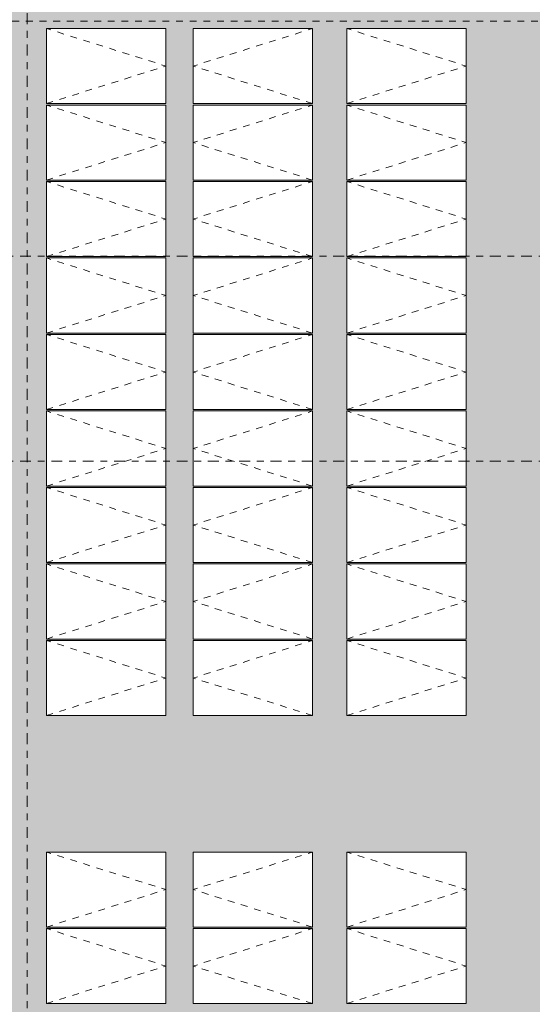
# Model space of a CAD drawing. Header units: metres. Extents: x -180 to 4, y -50 to 6.
# Tile 105 of 256: x -122 to -115, y -31 to -16. Entities that reach past the tile are written whole.
import ezdxf

# ---------------------------------------------------------------- set-up
doc = ezdxf.new("R2010")
doc.units = ezdxf.units.M
doc.header["$LTSCALE"] = 0.05
doc.linetypes.add('Linienart-53', pattern=[5.291531, 3.175, -1.058062, 0.352704, -0.705764])
doc.linetypes.add('VW-01 Strichlinie kurz', pattern=[1.999894, 0.999947, -0.999947])
for name, color, linetype, lineweight, true_color in [('30 -36 Dächer- 3 Dachbeläge', 7, 'Continuous', 15, 0x9999ff), ('30 -36 Dächer- 3 Dachbeläge Gründach', 250, 'Continuous', 9, 0x333333), ('40 -44 Elektr. Anlagen- 2 Eigenstromversorgungsanlagen', 7, 'Continuous', 5, 0xff6633), ('70 -72 Beschriftung- 1 Beschriftung allgemein', 7, 'Continuous', 9, 0xff6633), ('Dachflächen Moblierung', 7, 'Continuous', 9, 0x888888)]:
    doc.layers.add(name, color=color, linetype=linetype, lineweight=lineweight, true_color=true_color)
for name, color, linetype, lineweight in [('60- 61 allgemeine Ausstattung- 4 Terrassen', 7, 'Continuous', 9), ('70 -71 Achsen- 1 Gebäudeachsen', 7, 'Linienart-53', 18), ('Keine', 7, 'Continuous', 9)]:
    doc.layers.add(name, color=color, linetype=linetype, lineweight=lineweight)

# ---------------------------------------------------------------- blocks, each defined once
blk = doc.blocks.new('Gruppe-8013')
at = {"color": 255, "linetype": 'Continuous', "lineweight": 9, "transparency": 33554687}
blk.add_wipeout([(-121.939, -25.577), (-120.189, -25.577), (-120.189, -26.677), (-121.939, -26.677)], dxfattribs=at).dxf.layer = '40 -44 Elektr. Anlagen- 2 Eigenstromversorgungsanlagen'
at = {"layer": '40 -44 Elektr. Anlagen- 2 Eigenstromversorgungsanlagen', "color": 7, "linetype": 'Continuous', "lineweight": 9, "transparency": 33554687, "flags": 128}
blk.add_lwpolyline([(-121.939, -25.577), (-120.189, -25.577), (-120.189, -26.677), (-121.939, -26.677)], close=True, dxfattribs=at)
at = {"layer": 'Dachflächen Moblierung', "color": 8, "linetype": 'VW-01 Strichlinie kurz', "lineweight": 5, "flags": 128}
blk.add_lwpolyline([(-121.939, -26.677), (-120.189, -26.127), (-121.939, -25.577)], dxfattribs=at)
blk = doc.blocks.new('Gruppe-8014')
at = {"color": 255, "linetype": 'Continuous', "lineweight": 9, "transparency": 33554687}
blk.add_wipeout([(-121.939, -24.456), (-120.189, -24.456), (-120.189, -25.556), (-121.939, -25.556)], dxfattribs=at).dxf.layer = '40 -44 Elektr. Anlagen- 2 Eigenstromversorgungsanlagen'
at = {"layer": '40 -44 Elektr. Anlagen- 2 Eigenstromversorgungsanlagen', "color": 7, "linetype": 'Continuous', "lineweight": 9, "transparency": 33554687, "flags": 128}
blk.add_lwpolyline([(-121.939, -24.456), (-120.189, -24.456), (-120.189, -25.556), (-121.939, -25.556)], close=True, dxfattribs=at)
at = {"layer": 'Dachflächen Moblierung', "color": 8, "linetype": 'VW-01 Strichlinie kurz', "lineweight": 5, "flags": 128}
blk.add_lwpolyline([(-121.939, -25.556), (-120.189, -25.006), (-121.939, -24.456)], dxfattribs=at)
blk = doc.blocks.new('Gruppe-8015')
at = {"color": 255, "linetype": 'Continuous', "lineweight": 9, "transparency": 33554687}
blk.add_wipeout([(-121.939, -23.335), (-120.189, -23.335), (-120.189, -24.435), (-121.939, -24.435)], dxfattribs=at).dxf.layer = '40 -44 Elektr. Anlagen- 2 Eigenstromversorgungsanlagen'
at = {"layer": '40 -44 Elektr. Anlagen- 2 Eigenstromversorgungsanlagen', "color": 7, "linetype": 'Continuous', "lineweight": 9, "transparency": 33554687, "flags": 128}
blk.add_lwpolyline([(-121.939, -23.335), (-120.189, -23.335), (-120.189, -24.435), (-121.939, -24.435)], close=True, dxfattribs=at)
at = {"layer": 'Dachflächen Moblierung', "color": 8, "linetype": 'VW-01 Strichlinie kurz', "lineweight": 5, "flags": 128}
blk.add_lwpolyline([(-121.939, -24.435), (-120.189, -23.885), (-121.939, -23.335)], dxfattribs=at)
blk = doc.blocks.new('Gruppe-8016')
at = {"color": 255, "linetype": 'Continuous', "lineweight": 9, "transparency": 33554687}
blk.add_wipeout([(-121.939, -22.214), (-120.189, -22.214), (-120.189, -23.314), (-121.939, -23.314)], dxfattribs=at).dxf.layer = '40 -44 Elektr. Anlagen- 2 Eigenstromversorgungsanlagen'
at = {"layer": '40 -44 Elektr. Anlagen- 2 Eigenstromversorgungsanlagen', "color": 7, "linetype": 'Continuous', "lineweight": 9, "transparency": 33554687, "flags": 128}
blk.add_lwpolyline([(-121.939, -22.214), (-120.189, -22.214), (-120.189, -23.314), (-121.939, -23.314)], close=True, dxfattribs=at)
at = {"layer": 'Dachflächen Moblierung', "color": 8, "linetype": 'VW-01 Strichlinie kurz', "lineweight": 5, "flags": 128}
blk.add_lwpolyline([(-121.939, -23.314), (-120.189, -22.764), (-121.939, -22.214)], dxfattribs=at)
blk = doc.blocks.new('Gruppe-8017')
at = {"color": 255, "linetype": 'Continuous', "lineweight": 9, "transparency": 33554687}
blk.add_wipeout([(-121.939, -21.093), (-120.189, -21.093), (-120.189, -22.193), (-121.939, -22.193)], dxfattribs=at).dxf.layer = '40 -44 Elektr. Anlagen- 2 Eigenstromversorgungsanlagen'
at = {"layer": '40 -44 Elektr. Anlagen- 2 Eigenstromversorgungsanlagen', "color": 7, "linetype": 'Continuous', "lineweight": 9, "transparency": 33554687, "flags": 128}
blk.add_lwpolyline([(-121.939, -21.093), (-120.189, -21.093), (-120.189, -22.193), (-121.939, -22.193)], close=True, dxfattribs=at)
at = {"layer": 'Dachflächen Moblierung', "color": 8, "linetype": 'VW-01 Strichlinie kurz', "lineweight": 5, "flags": 128}
blk.add_lwpolyline([(-121.939, -22.193), (-120.189, -21.643), (-121.939, -21.093)], dxfattribs=at)
blk = doc.blocks.new('Gruppe-8018')
at = {"color": 255, "linetype": 'Continuous', "lineweight": 9, "transparency": 33554687}
blk.add_wipeout([(-121.939, -19.972), (-120.189, -19.972), (-120.189, -21.072), (-121.939, -21.072)], dxfattribs=at).dxf.layer = '40 -44 Elektr. Anlagen- 2 Eigenstromversorgungsanlagen'
at = {"layer": '40 -44 Elektr. Anlagen- 2 Eigenstromversorgungsanlagen', "color": 7, "linetype": 'Continuous', "lineweight": 9, "transparency": 33554687, "flags": 128}
blk.add_lwpolyline([(-121.939, -19.972), (-120.189, -19.972), (-120.189, -21.072), (-121.939, -21.072)], close=True, dxfattribs=at)
at = {"layer": 'Dachflächen Moblierung', "color": 8, "linetype": 'VW-01 Strichlinie kurz', "lineweight": 5, "flags": 128}
blk.add_lwpolyline([(-121.939, -21.072), (-120.189, -20.522), (-121.939, -19.972)], dxfattribs=at)
blk = doc.blocks.new('Gruppe-8019')
at = {"color": 255, "linetype": 'Continuous', "lineweight": 9, "transparency": 33554687}
blk.add_wipeout([(-121.939, -18.851), (-120.189, -18.851), (-120.189, -19.951), (-121.939, -19.951)], dxfattribs=at).dxf.layer = '40 -44 Elektr. Anlagen- 2 Eigenstromversorgungsanlagen'
at = {"layer": '40 -44 Elektr. Anlagen- 2 Eigenstromversorgungsanlagen', "color": 7, "linetype": 'Continuous', "lineweight": 9, "transparency": 33554687, "flags": 128}
blk.add_lwpolyline([(-121.939, -18.851), (-120.189, -18.851), (-120.189, -19.951), (-121.939, -19.951)], close=True, dxfattribs=at)
at = {"layer": 'Dachflächen Moblierung', "color": 8, "linetype": 'VW-01 Strichlinie kurz', "lineweight": 5, "flags": 128}
blk.add_lwpolyline([(-121.939, -19.951), (-120.189, -19.401), (-121.939, -18.851)], dxfattribs=at)
blk = doc.blocks.new('Gruppe-8020')
at = {"color": 255, "linetype": 'Continuous', "lineweight": 9, "transparency": 33554687}
blk.add_wipeout([(-121.939, -17.73), (-120.189, -17.73), (-120.189, -18.83), (-121.939, -18.83)], dxfattribs=at).dxf.layer = '40 -44 Elektr. Anlagen- 2 Eigenstromversorgungsanlagen'
at = {"layer": '40 -44 Elektr. Anlagen- 2 Eigenstromversorgungsanlagen', "color": 7, "linetype": 'Continuous', "lineweight": 9, "transparency": 33554687, "flags": 128}
blk.add_lwpolyline([(-121.939, -17.73), (-120.189, -17.73), (-120.189, -18.83), (-121.939, -18.83)], close=True, dxfattribs=at)
at = {"layer": 'Dachflächen Moblierung', "color": 8, "linetype": 'VW-01 Strichlinie kurz', "lineweight": 5, "flags": 128}
blk.add_lwpolyline([(-121.939, -18.83), (-120.189, -18.28), (-121.939, -17.73)], dxfattribs=at)
blk = doc.blocks.new('Gruppe-8021')
at = {"color": 255, "linetype": 'Continuous', "lineweight": 9, "transparency": 33554687}
blk.add_wipeout([(-121.939, -16.609), (-120.189, -16.609), (-120.189, -17.709), (-121.939, -17.709)], dxfattribs=at).dxf.layer = '40 -44 Elektr. Anlagen- 2 Eigenstromversorgungsanlagen'
at = {"layer": '40 -44 Elektr. Anlagen- 2 Eigenstromversorgungsanlagen', "color": 7, "linetype": 'Continuous', "lineweight": 9, "transparency": 33554687, "flags": 128}
blk.add_lwpolyline([(-121.939, -16.609), (-120.189, -16.609), (-120.189, -17.709), (-121.939, -17.709)], close=True, dxfattribs=at)
at = {"layer": 'Dachflächen Moblierung', "color": 8, "linetype": 'VW-01 Strichlinie kurz', "lineweight": 5, "flags": 128}
blk.add_lwpolyline([(-121.939, -17.709), (-120.189, -17.159), (-121.939, -16.609)], dxfattribs=at)
blk = doc.blocks.new('Gruppe-8022')
at = {"color": 255, "linetype": 'Continuous', "lineweight": 9, "transparency": 33554687}
blk.add_wipeout([(-119.789, -25.577), (-118.039, -25.577), (-118.039, -26.677), (-119.789, -26.677)], dxfattribs=at).dxf.layer = '40 -44 Elektr. Anlagen- 2 Eigenstromversorgungsanlagen'
at = {"layer": '40 -44 Elektr. Anlagen- 2 Eigenstromversorgungsanlagen', "color": 7, "linetype": 'Continuous', "lineweight": 9, "transparency": 33554687, "flags": 128}
blk.add_lwpolyline([(-119.789, -25.577), (-118.039, -25.577), (-118.039, -26.677), (-119.789, -26.677)], close=True, dxfattribs=at)
at = {"layer": 'Dachflächen Moblierung', "color": 8, "linetype": 'VW-01 Strichlinie kurz', "lineweight": 5, "flags": 128}
blk.add_lwpolyline([(-118.039, -26.677), (-119.789, -26.127), (-118.039, -25.577)], dxfattribs=at)
blk = doc.blocks.new('Gruppe-8023')
at = {"color": 255, "linetype": 'Continuous', "lineweight": 9, "transparency": 33554687}
blk.add_wipeout([(-119.789, -24.456), (-118.039, -24.456), (-118.039, -25.556), (-119.789, -25.556)], dxfattribs=at).dxf.layer = '40 -44 Elektr. Anlagen- 2 Eigenstromversorgungsanlagen'
at = {"layer": '40 -44 Elektr. Anlagen- 2 Eigenstromversorgungsanlagen', "color": 7, "linetype": 'Continuous', "lineweight": 9, "transparency": 33554687, "flags": 128}
blk.add_lwpolyline([(-119.789, -24.456), (-118.039, -24.456), (-118.039, -25.556), (-119.789, -25.556)], close=True, dxfattribs=at)
at = {"layer": 'Dachflächen Moblierung', "color": 8, "linetype": 'VW-01 Strichlinie kurz', "lineweight": 5, "flags": 128}
blk.add_lwpolyline([(-118.039, -25.556), (-119.789, -25.006), (-118.039, -24.456)], dxfattribs=at)
blk = doc.blocks.new('Gruppe-8024')
at = {"color": 255, "linetype": 'Continuous', "lineweight": 9, "transparency": 33554687}
blk.add_wipeout([(-119.789, -23.335), (-118.039, -23.335), (-118.039, -24.435), (-119.789, -24.435)], dxfattribs=at).dxf.layer = '40 -44 Elektr. Anlagen- 2 Eigenstromversorgungsanlagen'
at = {"layer": '40 -44 Elektr. Anlagen- 2 Eigenstromversorgungsanlagen', "color": 7, "linetype": 'Continuous', "lineweight": 9, "transparency": 33554687, "flags": 128}
blk.add_lwpolyline([(-119.789, -23.335), (-118.039, -23.335), (-118.039, -24.435), (-119.789, -24.435)], close=True, dxfattribs=at)
at = {"layer": 'Dachflächen Moblierung', "color": 8, "linetype": 'VW-01 Strichlinie kurz', "lineweight": 5, "flags": 128}
blk.add_lwpolyline([(-118.039, -24.435), (-119.789, -23.885), (-118.039, -23.335)], dxfattribs=at)
blk = doc.blocks.new('Gruppe-8025')
at = {"color": 255, "linetype": 'Continuous', "lineweight": 9, "transparency": 33554687}
blk.add_wipeout([(-119.789, -22.214), (-118.039, -22.214), (-118.039, -23.314), (-119.789, -23.314)], dxfattribs=at).dxf.layer = '40 -44 Elektr. Anlagen- 2 Eigenstromversorgungsanlagen'
at = {"layer": '40 -44 Elektr. Anlagen- 2 Eigenstromversorgungsanlagen', "color": 7, "linetype": 'Continuous', "lineweight": 9, "transparency": 33554687, "flags": 128}
blk.add_lwpolyline([(-119.789, -22.214), (-118.039, -22.214), (-118.039, -23.314), (-119.789, -23.314)], close=True, dxfattribs=at)
at = {"layer": 'Dachflächen Moblierung', "color": 8, "linetype": 'VW-01 Strichlinie kurz', "lineweight": 5, "flags": 128}
blk.add_lwpolyline([(-118.039, -23.314), (-119.789, -22.764), (-118.039, -22.214)], dxfattribs=at)
blk = doc.blocks.new('Gruppe-8026')
at = {"color": 255, "linetype": 'Continuous', "lineweight": 9, "transparency": 33554687}
blk.add_wipeout([(-119.789, -21.093), (-118.039, -21.093), (-118.039, -22.193), (-119.789, -22.193)], dxfattribs=at).dxf.layer = '40 -44 Elektr. Anlagen- 2 Eigenstromversorgungsanlagen'
at = {"layer": '40 -44 Elektr. Anlagen- 2 Eigenstromversorgungsanlagen', "color": 7, "linetype": 'Continuous', "lineweight": 9, "transparency": 33554687, "flags": 128}
blk.add_lwpolyline([(-119.789, -21.093), (-118.039, -21.093), (-118.039, -22.193), (-119.789, -22.193)], close=True, dxfattribs=at)
at = {"layer": 'Dachflächen Moblierung', "color": 8, "linetype": 'VW-01 Strichlinie kurz', "lineweight": 5, "flags": 128}
blk.add_lwpolyline([(-118.039, -22.193), (-119.789, -21.643), (-118.039, -21.093)], dxfattribs=at)
blk = doc.blocks.new('Gruppe-8027')
at = {"color": 255, "linetype": 'Continuous', "lineweight": 9, "transparency": 33554687}
blk.add_wipeout([(-119.789, -19.972), (-118.039, -19.972), (-118.039, -21.072), (-119.789, -21.072)], dxfattribs=at).dxf.layer = '40 -44 Elektr. Anlagen- 2 Eigenstromversorgungsanlagen'
at = {"layer": '40 -44 Elektr. Anlagen- 2 Eigenstromversorgungsanlagen', "color": 7, "linetype": 'Continuous', "lineweight": 9, "transparency": 33554687, "flags": 128}
blk.add_lwpolyline([(-119.789, -19.972), (-118.039, -19.972), (-118.039, -21.072), (-119.789, -21.072)], close=True, dxfattribs=at)
at = {"layer": 'Dachflächen Moblierung', "color": 8, "linetype": 'VW-01 Strichlinie kurz', "lineweight": 5, "flags": 128}
blk.add_lwpolyline([(-118.039, -21.072), (-119.789, -20.522), (-118.039, -19.972)], dxfattribs=at)
blk = doc.blocks.new('Gruppe-8028')
at = {"color": 255, "linetype": 'Continuous', "lineweight": 9, "transparency": 33554687}
blk.add_wipeout([(-119.789, -18.851), (-118.039, -18.851), (-118.039, -19.951), (-119.789, -19.951)], dxfattribs=at).dxf.layer = '40 -44 Elektr. Anlagen- 2 Eigenstromversorgungsanlagen'
at = {"layer": '40 -44 Elektr. Anlagen- 2 Eigenstromversorgungsanlagen', "color": 7, "linetype": 'Continuous', "lineweight": 9, "transparency": 33554687, "flags": 128}
blk.add_lwpolyline([(-119.789, -18.851), (-118.039, -18.851), (-118.039, -19.951), (-119.789, -19.951)], close=True, dxfattribs=at)
at = {"layer": 'Dachflächen Moblierung', "color": 8, "linetype": 'VW-01 Strichlinie kurz', "lineweight": 5, "flags": 128}
blk.add_lwpolyline([(-118.039, -19.951), (-119.789, -19.401), (-118.039, -18.851)], dxfattribs=at)
blk = doc.blocks.new('Gruppe-8029')
at = {"color": 255, "linetype": 'Continuous', "lineweight": 9, "transparency": 33554687}
blk.add_wipeout([(-119.789, -17.73), (-118.039, -17.73), (-118.039, -18.83), (-119.789, -18.83)], dxfattribs=at).dxf.layer = '40 -44 Elektr. Anlagen- 2 Eigenstromversorgungsanlagen'
at = {"layer": '40 -44 Elektr. Anlagen- 2 Eigenstromversorgungsanlagen', "color": 7, "linetype": 'Continuous', "lineweight": 9, "transparency": 33554687, "flags": 128}
blk.add_lwpolyline([(-119.789, -17.73), (-118.039, -17.73), (-118.039, -18.83), (-119.789, -18.83)], close=True, dxfattribs=at)
at = {"layer": 'Dachflächen Moblierung', "color": 8, "linetype": 'VW-01 Strichlinie kurz', "lineweight": 5, "flags": 128}
blk.add_lwpolyline([(-118.039, -18.83), (-119.789, -18.28), (-118.039, -17.73)], dxfattribs=at)
blk = doc.blocks.new('Gruppe-8030')
at = {"color": 255, "linetype": 'Continuous', "lineweight": 9, "transparency": 33554687}
blk.add_wipeout([(-119.789, -16.609), (-118.039, -16.609), (-118.039, -17.709), (-119.789, -17.709)], dxfattribs=at).dxf.layer = '40 -44 Elektr. Anlagen- 2 Eigenstromversorgungsanlagen'
at = {"layer": '40 -44 Elektr. Anlagen- 2 Eigenstromversorgungsanlagen', "color": 7, "linetype": 'Continuous', "lineweight": 9, "transparency": 33554687, "flags": 128}
blk.add_lwpolyline([(-119.789, -16.609), (-118.039, -16.609), (-118.039, -17.709), (-119.789, -17.709)], close=True, dxfattribs=at)
at = {"layer": 'Dachflächen Moblierung', "color": 8, "linetype": 'VW-01 Strichlinie kurz', "lineweight": 5, "flags": 128}
blk.add_lwpolyline([(-118.039, -17.709), (-119.789, -17.159), (-118.039, -16.609)], dxfattribs=at)
blk = doc.blocks.new('Gruppe-8031')
at = {"color": 255, "linetype": 'Continuous', "lineweight": 9, "transparency": 33554687}
blk.add_wipeout([(-117.539, -25.577), (-115.789, -25.577), (-115.789, -26.677), (-117.539, -26.677)], dxfattribs=at).dxf.layer = '40 -44 Elektr. Anlagen- 2 Eigenstromversorgungsanlagen'
at = {"layer": '40 -44 Elektr. Anlagen- 2 Eigenstromversorgungsanlagen', "color": 7, "linetype": 'Continuous', "lineweight": 9, "transparency": 33554687, "flags": 128}
blk.add_lwpolyline([(-117.539, -25.577), (-115.789, -25.577), (-115.789, -26.677), (-117.539, -26.677)], close=True, dxfattribs=at)
at = {"layer": 'Dachflächen Moblierung', "color": 8, "linetype": 'VW-01 Strichlinie kurz', "lineweight": 5, "flags": 128}
blk.add_lwpolyline([(-117.539, -26.677), (-115.789, -26.127), (-117.539, -25.577)], dxfattribs=at)
blk = doc.blocks.new('Gruppe-8032')
at = {"color": 255, "linetype": 'Continuous', "lineweight": 9, "transparency": 33554687}
blk.add_wipeout([(-117.539, -24.456), (-115.789, -24.456), (-115.789, -25.556), (-117.539, -25.556)], dxfattribs=at).dxf.layer = '40 -44 Elektr. Anlagen- 2 Eigenstromversorgungsanlagen'
at = {"layer": '40 -44 Elektr. Anlagen- 2 Eigenstromversorgungsanlagen', "color": 7, "linetype": 'Continuous', "lineweight": 9, "transparency": 33554687, "flags": 128}
blk.add_lwpolyline([(-117.539, -24.456), (-115.789, -24.456), (-115.789, -25.556), (-117.539, -25.556)], close=True, dxfattribs=at)
at = {"layer": 'Dachflächen Moblierung', "color": 8, "linetype": 'VW-01 Strichlinie kurz', "lineweight": 5, "flags": 128}
blk.add_lwpolyline([(-117.539, -25.556), (-115.789, -25.006), (-117.539, -24.456)], dxfattribs=at)
blk = doc.blocks.new('Gruppe-8033')
at = {"color": 255, "linetype": 'Continuous', "lineweight": 9, "transparency": 33554687}
blk.add_wipeout([(-117.539, -23.335), (-115.789, -23.335), (-115.789, -24.435), (-117.539, -24.435)], dxfattribs=at).dxf.layer = '40 -44 Elektr. Anlagen- 2 Eigenstromversorgungsanlagen'
at = {"layer": '40 -44 Elektr. Anlagen- 2 Eigenstromversorgungsanlagen', "color": 7, "linetype": 'Continuous', "lineweight": 9, "transparency": 33554687, "flags": 128}
blk.add_lwpolyline([(-117.539, -23.335), (-115.789, -23.335), (-115.789, -24.435), (-117.539, -24.435)], close=True, dxfattribs=at)
at = {"layer": 'Dachflächen Moblierung', "color": 8, "linetype": 'VW-01 Strichlinie kurz', "lineweight": 5, "flags": 128}
blk.add_lwpolyline([(-117.539, -24.435), (-115.789, -23.885), (-117.539, -23.335)], dxfattribs=at)
blk = doc.blocks.new('Gruppe-8034')
at = {"color": 255, "linetype": 'Continuous', "lineweight": 9, "transparency": 33554687}
blk.add_wipeout([(-117.539, -22.214), (-115.789, -22.214), (-115.789, -23.314), (-117.539, -23.314)], dxfattribs=at).dxf.layer = '40 -44 Elektr. Anlagen- 2 Eigenstromversorgungsanlagen'
at = {"layer": '40 -44 Elektr. Anlagen- 2 Eigenstromversorgungsanlagen', "color": 7, "linetype": 'Continuous', "lineweight": 9, "transparency": 33554687, "flags": 128}
blk.add_lwpolyline([(-117.539, -22.214), (-115.789, -22.214), (-115.789, -23.314), (-117.539, -23.314)], close=True, dxfattribs=at)
at = {"layer": 'Dachflächen Moblierung', "color": 8, "linetype": 'VW-01 Strichlinie kurz', "lineweight": 5, "flags": 128}
blk.add_lwpolyline([(-117.539, -23.314), (-115.789, -22.764), (-117.539, -22.214)], dxfattribs=at)
blk = doc.blocks.new('Gruppe-8035')
at = {"color": 255, "linetype": 'Continuous', "lineweight": 9, "transparency": 33554687}
blk.add_wipeout([(-117.539, -21.093), (-115.789, -21.093), (-115.789, -22.193), (-117.539, -22.193)], dxfattribs=at).dxf.layer = '40 -44 Elektr. Anlagen- 2 Eigenstromversorgungsanlagen'
at = {"layer": '40 -44 Elektr. Anlagen- 2 Eigenstromversorgungsanlagen', "color": 7, "linetype": 'Continuous', "lineweight": 9, "transparency": 33554687, "flags": 128}
blk.add_lwpolyline([(-117.539, -21.093), (-115.789, -21.093), (-115.789, -22.193), (-117.539, -22.193)], close=True, dxfattribs=at)
at = {"layer": 'Dachflächen Moblierung', "color": 8, "linetype": 'VW-01 Strichlinie kurz', "lineweight": 5, "flags": 128}
blk.add_lwpolyline([(-117.539, -22.193), (-115.789, -21.643), (-117.539, -21.093)], dxfattribs=at)
blk = doc.blocks.new('Gruppe-8036')
at = {"color": 255, "linetype": 'Continuous', "lineweight": 9, "transparency": 33554687}
blk.add_wipeout([(-117.539, -19.972), (-115.789, -19.972), (-115.789, -21.072), (-117.539, -21.072)], dxfattribs=at).dxf.layer = '40 -44 Elektr. Anlagen- 2 Eigenstromversorgungsanlagen'
at = {"layer": '40 -44 Elektr. Anlagen- 2 Eigenstromversorgungsanlagen', "color": 7, "linetype": 'Continuous', "lineweight": 9, "transparency": 33554687, "flags": 128}
blk.add_lwpolyline([(-117.539, -19.972), (-115.789, -19.972), (-115.789, -21.072), (-117.539, -21.072)], close=True, dxfattribs=at)
at = {"layer": 'Dachflächen Moblierung', "color": 8, "linetype": 'VW-01 Strichlinie kurz', "lineweight": 5, "flags": 128}
blk.add_lwpolyline([(-117.539, -21.072), (-115.789, -20.522), (-117.539, -19.972)], dxfattribs=at)
blk = doc.blocks.new('Gruppe-8037')
at = {"color": 255, "linetype": 'Continuous', "lineweight": 9, "transparency": 33554687}
blk.add_wipeout([(-117.539, -18.851), (-115.789, -18.851), (-115.789, -19.951), (-117.539, -19.951)], dxfattribs=at).dxf.layer = '40 -44 Elektr. Anlagen- 2 Eigenstromversorgungsanlagen'
at = {"layer": '40 -44 Elektr. Anlagen- 2 Eigenstromversorgungsanlagen', "color": 7, "linetype": 'Continuous', "lineweight": 9, "transparency": 33554687, "flags": 128}
blk.add_lwpolyline([(-117.539, -18.851), (-115.789, -18.851), (-115.789, -19.951), (-117.539, -19.951)], close=True, dxfattribs=at)
at = {"layer": 'Dachflächen Moblierung', "color": 8, "linetype": 'VW-01 Strichlinie kurz', "lineweight": 5, "flags": 128}
blk.add_lwpolyline([(-117.539, -19.951), (-115.789, -19.401), (-117.539, -18.851)], dxfattribs=at)
blk = doc.blocks.new('Gruppe-8038')
at = {"color": 255, "linetype": 'Continuous', "lineweight": 9, "transparency": 33554687}
blk.add_wipeout([(-117.539, -17.73), (-115.789, -17.73), (-115.789, -18.83), (-117.539, -18.83)], dxfattribs=at).dxf.layer = '40 -44 Elektr. Anlagen- 2 Eigenstromversorgungsanlagen'
at = {"layer": '40 -44 Elektr. Anlagen- 2 Eigenstromversorgungsanlagen', "color": 7, "linetype": 'Continuous', "lineweight": 9, "transparency": 33554687, "flags": 128}
blk.add_lwpolyline([(-117.539, -17.73), (-115.789, -17.73), (-115.789, -18.83), (-117.539, -18.83)], close=True, dxfattribs=at)
at = {"layer": 'Dachflächen Moblierung', "color": 8, "linetype": 'VW-01 Strichlinie kurz', "lineweight": 5, "flags": 128}
blk.add_lwpolyline([(-117.539, -18.83), (-115.789, -18.28), (-117.539, -17.73)], dxfattribs=at)
blk = doc.blocks.new('Gruppe-8039')
at = {"color": 255, "linetype": 'Continuous', "lineweight": 9, "transparency": 33554687}
blk.add_wipeout([(-117.539, -16.609), (-115.789, -16.609), (-115.789, -17.709), (-117.539, -17.709)], dxfattribs=at).dxf.layer = '40 -44 Elektr. Anlagen- 2 Eigenstromversorgungsanlagen'
at = {"layer": '40 -44 Elektr. Anlagen- 2 Eigenstromversorgungsanlagen', "color": 7, "linetype": 'Continuous', "lineweight": 9, "transparency": 33554687, "flags": 128}
blk.add_lwpolyline([(-117.539, -16.609), (-115.789, -16.609), (-115.789, -17.709), (-117.539, -17.709)], close=True, dxfattribs=at)
at = {"layer": 'Dachflächen Moblierung', "color": 8, "linetype": 'VW-01 Strichlinie kurz', "lineweight": 5, "flags": 128}
blk.add_lwpolyline([(-117.539, -17.709), (-115.789, -17.159), (-117.539, -16.609)], dxfattribs=at)
blk = doc.blocks.new('Gruppe-8203')
at = {"color": 255, "linetype": 'Continuous', "lineweight": 9, "transparency": 33554687}
blk.add_wipeout([(-121.939, -29.798), (-120.189, -29.798), (-120.189, -30.898), (-121.939, -30.898)], dxfattribs=at).dxf.layer = '40 -44 Elektr. Anlagen- 2 Eigenstromversorgungsanlagen'
at = {"layer": '40 -44 Elektr. Anlagen- 2 Eigenstromversorgungsanlagen', "color": 7, "linetype": 'Continuous', "lineweight": 9, "transparency": 33554687, "flags": 128}
blk.add_lwpolyline([(-121.939, -29.798), (-120.189, -29.798), (-120.189, -30.898), (-121.939, -30.898)], close=True, dxfattribs=at)
at = {"layer": 'Dachflächen Moblierung', "color": 8, "linetype": 'VW-01 Strichlinie kurz', "lineweight": 5, "flags": 128}
blk.add_lwpolyline([(-121.939, -30.898), (-120.189, -30.348), (-121.939, -29.798)], dxfattribs=at)
blk = doc.blocks.new('Gruppe-8204')
at = {"color": 255, "linetype": 'Continuous', "lineweight": 9, "transparency": 33554687}
blk.add_wipeout([(-121.939, -28.677), (-120.189, -28.677), (-120.189, -29.777), (-121.939, -29.777)], dxfattribs=at).dxf.layer = '40 -44 Elektr. Anlagen- 2 Eigenstromversorgungsanlagen'
at = {"layer": '40 -44 Elektr. Anlagen- 2 Eigenstromversorgungsanlagen', "color": 7, "linetype": 'Continuous', "lineweight": 9, "transparency": 33554687, "flags": 128}
blk.add_lwpolyline([(-121.939, -28.677), (-120.189, -28.677), (-120.189, -29.777), (-121.939, -29.777)], close=True, dxfattribs=at)
at = {"layer": 'Dachflächen Moblierung', "color": 8, "linetype": 'VW-01 Strichlinie kurz', "lineweight": 5, "flags": 128}
blk.add_lwpolyline([(-121.939, -29.777), (-120.189, -29.227), (-121.939, -28.677)], dxfattribs=at)
blk = doc.blocks.new('Gruppe-8211')
at = {"color": 255, "linetype": 'Continuous', "lineweight": 9, "transparency": 33554687}
blk.add_wipeout([(-119.789, -29.798), (-118.039, -29.798), (-118.039, -30.898), (-119.789, -30.898)], dxfattribs=at).dxf.layer = '40 -44 Elektr. Anlagen- 2 Eigenstromversorgungsanlagen'
at = {"layer": '40 -44 Elektr. Anlagen- 2 Eigenstromversorgungsanlagen', "color": 7, "linetype": 'Continuous', "lineweight": 9, "transparency": 33554687, "flags": 128}
blk.add_lwpolyline([(-119.789, -29.798), (-118.039, -29.798), (-118.039, -30.898), (-119.789, -30.898)], close=True, dxfattribs=at)
at = {"layer": 'Dachflächen Moblierung', "color": 8, "linetype": 'VW-01 Strichlinie kurz', "lineweight": 5, "flags": 128}
blk.add_lwpolyline([(-118.039, -30.898), (-119.789, -30.348), (-118.039, -29.798)], dxfattribs=at)
blk = doc.blocks.new('Gruppe-8212')
at = {"color": 255, "linetype": 'Continuous', "lineweight": 9, "transparency": 33554687}
blk.add_wipeout([(-119.789, -28.677), (-118.039, -28.677), (-118.039, -29.777), (-119.789, -29.777)], dxfattribs=at).dxf.layer = '40 -44 Elektr. Anlagen- 2 Eigenstromversorgungsanlagen'
at = {"layer": '40 -44 Elektr. Anlagen- 2 Eigenstromversorgungsanlagen', "color": 7, "linetype": 'Continuous', "lineweight": 9, "transparency": 33554687, "flags": 128}
blk.add_lwpolyline([(-119.789, -28.677), (-118.039, -28.677), (-118.039, -29.777), (-119.789, -29.777)], close=True, dxfattribs=at)
at = {"layer": 'Dachflächen Moblierung', "color": 8, "linetype": 'VW-01 Strichlinie kurz', "lineweight": 5, "flags": 128}
blk.add_lwpolyline([(-118.039, -29.777), (-119.789, -29.227), (-118.039, -28.677)], dxfattribs=at)
blk = doc.blocks.new('Gruppe-8219')
at = {"color": 255, "linetype": 'Continuous', "lineweight": 9, "transparency": 33554687}
blk.add_wipeout([(-117.539, -29.798), (-115.789, -29.798), (-115.789, -30.898), (-117.539, -30.898)], dxfattribs=at).dxf.layer = '40 -44 Elektr. Anlagen- 2 Eigenstromversorgungsanlagen'
at = {"layer": '40 -44 Elektr. Anlagen- 2 Eigenstromversorgungsanlagen', "color": 7, "linetype": 'Continuous', "lineweight": 9, "transparency": 33554687, "flags": 128}
blk.add_lwpolyline([(-117.539, -29.798), (-115.789, -29.798), (-115.789, -30.898), (-117.539, -30.898)], close=True, dxfattribs=at)
at = {"layer": 'Dachflächen Moblierung', "color": 8, "linetype": 'VW-01 Strichlinie kurz', "lineweight": 5, "flags": 128}
blk.add_lwpolyline([(-117.539, -30.898), (-115.789, -30.348), (-117.539, -29.798)], dxfattribs=at)
blk = doc.blocks.new('Gruppe-8220')
at = {"color": 255, "linetype": 'Continuous', "lineweight": 9, "transparency": 33554687}
blk.add_wipeout([(-117.539, -28.677), (-115.789, -28.677), (-115.789, -29.777), (-117.539, -29.777)], dxfattribs=at).dxf.layer = '40 -44 Elektr. Anlagen- 2 Eigenstromversorgungsanlagen'
at = {"layer": '40 -44 Elektr. Anlagen- 2 Eigenstromversorgungsanlagen', "color": 7, "linetype": 'Continuous', "lineweight": 9, "transparency": 33554687, "flags": 128}
blk.add_lwpolyline([(-117.539, -28.677), (-115.789, -28.677), (-115.789, -29.777), (-117.539, -29.777)], close=True, dxfattribs=at)
at = {"layer": 'Dachflächen Moblierung', "color": 8, "linetype": 'VW-01 Strichlinie kurz', "lineweight": 5, "flags": 128}
blk.add_lwpolyline([(-117.539, -29.777), (-115.789, -29.227), (-117.539, -28.677)], dxfattribs=at)
blk = doc.blocks.new('Gruppe-8261')
at = {"layer": '70 -72 Beschriftung- 1 Beschriftung allgemein', "color": 7, "transparency": 33554687}
for name in ['Gruppe-8013', 'Gruppe-8022', 'Gruppe-8031', 'Gruppe-8203', 'Gruppe-8211', 'Gruppe-8219']:
    blk.add_blockref(name, (0, 0), dxfattribs=at)
for name in ['Gruppe-8014', 'Gruppe-8023', 'Gruppe-8032', 'Gruppe-8204', 'Gruppe-8212', 'Gruppe-8220']:
    blk.add_blockref(name, (0, 0), dxfattribs=at)
for name in ['Gruppe-8015', 'Gruppe-8024', 'Gruppe-8033']:
    blk.add_blockref(name, (0, 0), dxfattribs=at)
for name in ['Gruppe-8016', 'Gruppe-8025', 'Gruppe-8034']:
    blk.add_blockref(name, (0, 0), dxfattribs=at)
for name in ['Gruppe-8017', 'Gruppe-8026', 'Gruppe-8035']:
    blk.add_blockref(name, (0, 0), dxfattribs=at)
for name in ['Gruppe-8018', 'Gruppe-8027', 'Gruppe-8036']:
    blk.add_blockref(name, (0, 0), dxfattribs=at)
for name in ['Gruppe-8019', 'Gruppe-8028', 'Gruppe-8037']:
    blk.add_blockref(name, (0, 0), dxfattribs=at)
for name in ['Gruppe-8020', 'Gruppe-8029', 'Gruppe-8038']:
    blk.add_blockref(name, (0, 0), dxfattribs=at)
for name in ['Gruppe-8021', 'Gruppe-8030', 'Gruppe-8039']:
    blk.add_blockref(name, (0, 0), dxfattribs=at)
blk = doc.blocks.new('Gruppe-8878')
at = {"layer": '30 -36 Dächer- 3 Dachbeläge Gründach', "linetype": 'Continuous', "lineweight": 0, "true_color": 0xe7eedf, "transparency": 33554687}
blk.add_hatch(color=254, dxfattribs=at).paths.add_polyline_path([(-100.01799996, -31.79404198), (-100.01799996, -31.61704198), (-100.31099996, -31.61704198), (-100.31099996, -12.39704198), (-159.47099996, -12.39704198), (-159.47099996, -39.25704198), (-99.61099996, -39.25704198), (-99.61099996, -31.79404198)])
at = {"color": 255, "linetype": 'Continuous', "lineweight": 9, "transparency": 33554687}
blk.add_wipeout([(-99.13099996, -31.79404198), (-99.13099996, -39.73704198), (-129.83124836, -39.73704198), (-129.83124836, -39.25704198), (-100.31099996, -39.25704198), (-100.31099996, -12.71704198), (-129.83124836, -12.71704198), (-129.83124836, -12.23704198), (-100.01799996, -12.23704198), (-100.01799996, -31.12704198), (-99.83999996, -31.12704198), (-99.83999996, -31.61604198), (-99.35099996, -31.61604198), (-99.35099996, -31.79404198)], dxfattribs=at).dxf.layer = '30 -36 Dächer- 3 Dachbeläge'
at = {"layer": '60- 61 allgemeine Ausstattung- 4 Terrassen', "color": 7}
blk.add_blockref('Gruppe-8261', (0, 0), dxfattribs=at)
at = {"layer": '40 -44 Elektr. Anlagen- 2 Eigenstromversorgungsanlagen', "color": 7, "linetype": 'VW-01 Strichlinie kurz', "lineweight": 9, "flags": 128}
blk.add_lwpolyline([(-157.2387741, -16.50250689), (-102.9687741, -16.50250689), (-102.9687741, -37.68750689), (-157.2387741, -37.68750689)], close=True, dxfattribs=at)
blk = doc.blocks.new('_OG3_2D (2D)')
at = {"layer": '70 -72 Beschriftung- 1 Beschriftung allgemein', "color": 7}
blk.add_blockref('Gruppe-8878', (0, 0), dxfattribs=at)
blk = doc.blocks.new('_Achsen (3D)')
at = {"layer": '70 -71 Achsen- 1 Gebäudeachsen', "transparency": 33554687}
for p, q in [((-122.221, 3.8), (-122.221, -46.172)), ((-179.668, -19.947), (3.826, -19.947)), ((-179.668, -22.947), (3.826, -22.947))]:
    blk.add_line(p, q, dxfattribs=at)

msp = doc.modelspace()

# ---------------------------------------------------------------- block references
at = {"layer": 'Keine', "color": 1}
msp.add_blockref('_OG3_2D (2D)', (0, 0), dxfattribs=at)

# ---------------------------------------------------------------- next in the draw order: block references
msp.add_blockref('_Achsen (3D)', (0, 0), dxfattribs=at)

doc.saveas('drawing.dxf')
